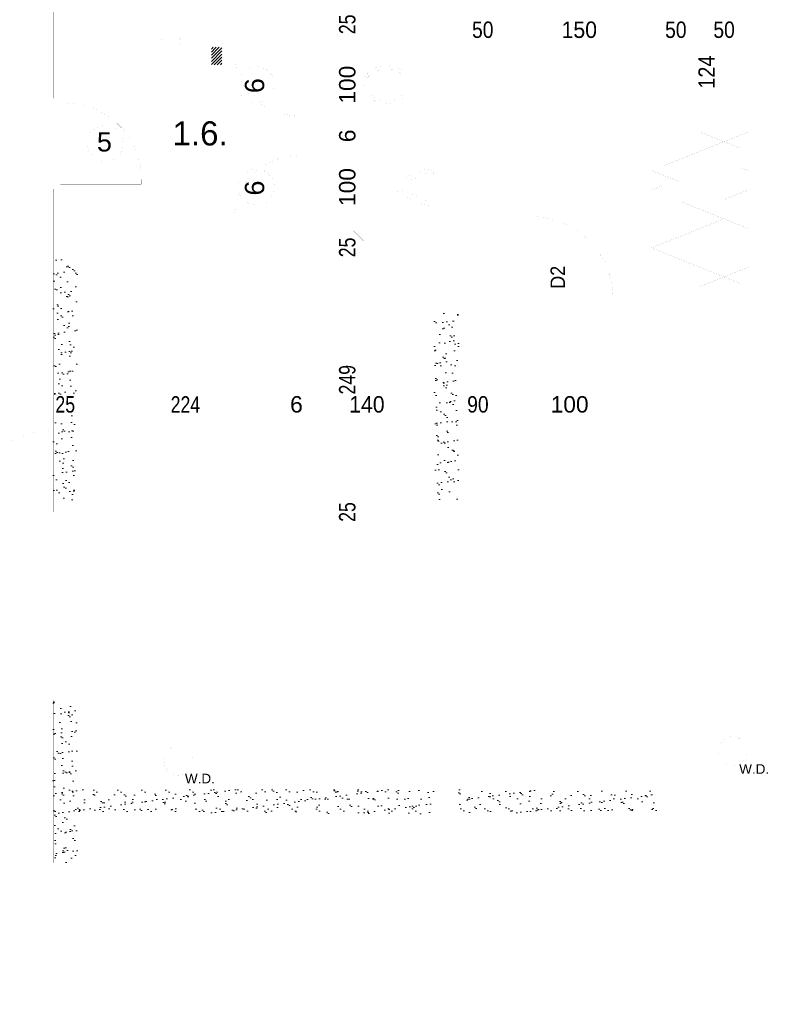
# Paper-space layout 'Layout1' of a CAD drawing. Header units: inches. Extents: x 7368 to 30263, y 5719 to 13940.
# Tile 6 of 44: x 8726 to 9505, y 11881 to 12900. Entities that reach past the tile are written whole.
import ezdxf
from ezdxf.enums import TextEntityAlignment as Align

# ---------------------------------------------------------------- set-up
doc = ezdxf.new("R2010")
doc.units = ezdxf.units.IN
doc.header["$LTSCALE"] = 2
doc.header["$MEASUREMENT"] = 0
for name, pattern in [('ACAD_ISO04W100', [30, 24, -3, 0, -3]), ('ACAD_ISO07W100', [3, 0, -3]), ('DASHEDX2', [1.5, 1, -0.5]), ('HIDDEN', [9.525, 6.35, -3.175]), ('OS', [60, 30, -15, 0, -15]), ('PRZERYW', [60, 30, -30])]:
    doc.linetypes.add(name, pattern=pattern)
doc.layers.get('DEFPOINTS').update_dxf_attribs({"linetype": 'CONTINUOUS', "lineweight": 15})
for name, color, linetype, lineweight in [('A CIENKA', 7, 'CONTINUOUS', 13), ('A KRESKOWANIA', 7, 'CONTINUOUS', 5), ('A MURY ISTN', 7, 'CONTINUOUS', 15), ('A OSIE', 7, 'ACAD_ISO04W100', 13), ('A PRZERYWANIA', 7, 'HIDDEN', 15), ('A WYMIARY', 7, 'CONTINUOUS', 9), ('ECIANA_PROJEKT', 7, 'CONTINUOUS', 15), ('WYBURZENIA', 7, 'CONTINUOUS', 9)]:
    doc.layers.add(name, color=color, linetype=linetype, lineweight=lineweight)
doc.styles.get("Standard").update_dxf_attribs({"font": 'arial.ttf'})
pattern_1 = [(37.5, (117, 107), (-0.503947, 15.41459), [0, -12.16, 0, -13.6, 0, -13]), (7.5, (117, 107), (14.158214, 22.577169), [0, -6.56, 0, -10.96, 0, -4.2]), (-32.5, (110.042, 100.042), (24.913135, 0.045272), [0, -4, 0, -14.4, 0, -18.8]), (-42.5, (110.042, 100.042), (24.049013, 7.021405), [0, -2, 0, -9.44, 0, -10.8])]

psp = doc.layouts.get("Layout1")

# ---------------------------------------------------------------- hatches: boundary and pattern name
at = {"layer": 'A KRESKOWANIA', "linetype": 'Continuous'}
h = psp.add_hatch(dxfattribs=at)
h.set_pattern_fill('ANSI31_S0_2', color=254, scale=18, style=0)
h.set_pattern_definition([(-315, (-7000.639, 4877.3868), (-1.59099026, 1.59099026), [])])
h.paths.add_polyline_path([(8935.3, 12871.7), (8924.5, 12871.7), (8924.5, 12853.7), (8935.3, 12853.7)], flags=0)
h = psp.add_hatch(dxfattribs=at)
h.set_pattern_fill('AR-SAND_S0_1', color=254, scale=8, style=0)
h.set_pattern_definition(pattern_1)
h.paths.add_polyline_path([(8785.6, 12652), (8760.6, 12652), (8760.6, 12403), (8770.6, 12403), (8785.6, 12403)], flags=0)
h = psp.add_hatch(dxfattribs=at)
h.set_pattern_fill('AR-SAND_S0_1', color=254, scale=8, style=0)
h.set_pattern_definition(pattern_1)
h.paths.add_polyline_path([(9180.6, 12599), (9155.6, 12599), (9155.6, 12403), (9180.6, 12403)], flags=0)
h = psp.add_hatch(dxfattribs=at)
h.set_pattern_fill('AR-SAND_S0_1', color=254, scale=8, style=0)
h.set_pattern_definition(pattern_1)
h.paths.add_polyline_path([(9155.6, 12103), (8785.6, 12103), (8785.6, 12195.5), (8760.6, 12195.5), (8760.6, 12027.1), (8785.6, 12027.1), (8785.6, 12078), (9155.6, 12078)], flags=0)
h = psp.add_hatch(dxfattribs=at)
h.set_pattern_fill('AR-SAND_S0_1', color=254, scale=8, style=0)
h.set_pattern_definition(pattern_1)
h.paths.add_polyline_path([(9387.6, 12103), (9180.6, 12103), (9180.6, 12078), (9387.6, 12078)], flags=0)

# ---------------------------------------------------------------- linework, layer by layer
at = {"layer": 'A CIENKA', "color": 7, "linetype": 'Continuous', "const_width": 0.018}
for points in [[(8935.3, 12871.7), (8924.5, 12871.7)], [(8924.5, 12871.7), (8924.5, 12853.7)], [(8935.3, 12853.7), (8935.3, 12871.7)], [(9007.6, 12870), (9007.6, 12865)], [(9017.6, 12870), (9007.6, 12870)], [(9017.6, 12865), (9017.6, 12870)], [(8948.7, 12865), (8948.7, 12860)], [(9012.6, 12865), (8948.7, 12865)], [(8948.7, 12860), (9012.6, 12860)], [(9007.6, 12865), (9017.6, 12865)], [(9012.6, 12860), (9012.6, 12865)], [(8924.5, 12853.7), (8935.3, 12853.7)], [(8778.1, 12819), (8768.1, 12819)], [(8768.1, 12819), (8768.1, 12814)], [(8778.1, 12814), (8778.1, 12819)], [(8768.1, 12814), (8778.1, 12814)], [(8864, 12806.9), (8966.5, 12806.9)], [(8864, 12753), (8864, 12806.9)], [(8966.5, 12806.9), (8966.5, 12753)], [(9007.6, 12801), (9007.6, 12796)], [(9017.6, 12801), (9007.6, 12801)], [(9007.6, 12796), (9017.6, 12796)], [(9017.6, 12796), (9017.6, 12801)], [(9380.6, 12744), (9380.6, 12784)], [(9380.6, 12784), (9430.6, 12784)], [(9430.6, 12784), (9430.6, 12744)], [(9430.6, 12744), (9430.6, 12784)], [(9430.6, 12784), (9480.6, 12784)], [(9480.6, 12784), (9480.6, 12744)], [(9007.6, 12759), (9007.6, 12764)], [(9007.6, 12764), (9017.6, 12764)], [(9017.6, 12759), (9007.6, 12759)], [(9017.6, 12764), (9017.6, 12759)], [(8966.5, 12753), (8864, 12753)], [(9144.4, 12745.1), (9120.3, 12734.2)], [(8852.1, 12735), (8773.1, 12735)], [(8773.1, 12735), (8773.1, 12730)], [(8852.1, 12730), (8852.1, 12735)], [(9146.2, 12741), (9122.1, 12730.1)], [(9151.1, 12716.1), (9151.1, 12737.9)], [(9155.6, 12716.1), (9155.6, 12737.9)], [(9380.6, 12704), (9380.6, 12744)], [(9380.6, 12744), (9430.6, 12744)], [(9430.6, 12744), (9380.6, 12744)], [(9430.6, 12744), (9430.6, 12704)], [(9430.6, 12704), (9430.6, 12744)], [(9430.6, 12744), (9480.6, 12744)], [(9480.6, 12744), (9430.6, 12744)], [(9480.6, 12744), (9480.6, 12704)], [(8778.1, 12730), (8768.1, 12730)], [(8768.1, 12730), (8768.1, 12725)], [(8768.1, 12725), (8778.1, 12725)], [(8773.1, 12730), (8852.1, 12730)], [(8778.1, 12725), (8778.1, 12730)], [(9151.1, 12727), (9141.7, 12727)], [(9144.1, 12723.6), (9144.1, 12730.3)], [(9144.4, 12708.8), (9120.3, 12719.7)], [(9146.2, 12712.9), (9122.1, 12723.8)], [(9430.6, 12704), (9380.6, 12704)], [(9380.6, 12664), (9380.6, 12704)], [(9380.6, 12704), (9430.6, 12704)], [(9430.6, 12704), (9430.6, 12664)], [(9480.6, 12704), (9430.6, 12704)], [(9430.6, 12664), (9430.6, 12704)], [(9430.6, 12704), (9480.6, 12704)], [(9480.6, 12704), (9480.6, 12664)], [(8948.7, 12695), (8948.7, 12700)], [(8948.7, 12700), (9012.6, 12700)], [(9012.6, 12695), (8948.7, 12695)], [(9007.6, 12690), (9007.6, 12695)], [(9007.6, 12695), (9017.6, 12695)], [(9012.6, 12700), (9012.6, 12695)], [(9017.6, 12695), (9017.6, 12690)], [(9250.6, 12611.5), (9250.6, 12696.5)], [(9250.6, 12696.5), (9255.6, 12696.5)], [(9255.6, 12696.5), (9255.6, 12611.5)], [(9017.6, 12690), (9007.6, 12690)], [(9430.6, 12664), (9380.6, 12664)], [(9380.6, 12624), (9380.6, 12664)], [(9380.6, 12664), (9430.6, 12664)], [(9430.6, 12664), (9430.6, 12624)], [(9480.6, 12664), (9430.6, 12664)], [(9430.6, 12624), (9430.6, 12664)], [(9430.6, 12664), (9480.6, 12664)], [(9480.6, 12664), (9480.6, 12624)], [(9295.6, 12652.7), (9295.6, 12614.9)], [(9430.6, 12624), (9380.6, 12624)], [(9480.6, 12624), (9430.6, 12624)], [(9245.6, 12616.5), (9245.6, 12606.5)], [(9250.6, 12616.5), (9245.6, 12616.5)], [(9250.6, 12606.5), (9250.6, 12616.5)], [(9340.6, 12606.5), (9340.6, 12616.5)], [(9340.6, 12616.5), (9345.6, 12616.5)], [(9345.6, 12616.5), (9345.6, 12606.5)], [(9245.6, 12606.5), (9250.6, 12606.5)], [(9255.6, 12611.5), (9250.6, 12611.5)], [(9345.6, 12606.5), (9340.6, 12606.5)], [(8765.6, 12475.5), (8760.6, 12475.5)], [(8760.6, 12475.5), (8760.6, 12390.5)], [(8765.6, 12390.5), (8765.6, 12475.5)], [(8760.6, 12390.5), (8765.6, 12390.5)], [(8770.6, 12395.5), (8765.6, 12395.5)], [(8765.6, 12395.5), (8765.6, 12385.5)], [(8770.6, 12385.5), (8770.6, 12395.5)], [(8765.6, 12385.5), (8770.6, 12385.5)]]:
    psp.add_lwpolyline(points, dxfattribs=at)
at = {"layer": 'A CIENKA', "color": 7, "linetype": 'DASHEDX2', "const_width": 0.018}
for points in [[(9430.6, 12764), (9380.6, 12764)], [(9480.6, 12764), (9430.6, 12764)], [(9430.6, 12724), (9380.6, 12724)], [(9480.6, 12724), (9430.6, 12724)], [(9430.6, 12684), (9380.6, 12684)], [(9480.6, 12684), (9430.6, 12684)], [(9430.6, 12644), (9380.6, 12644)], [(9480.6, 12644), (9430.6, 12644)]]:
    psp.add_lwpolyline(points, dxfattribs=at)
at = {"layer": 'A CIENKA', "color": 7, "linetype": 'Continuous', "const_width": 0.018}
for points in [[(9155.6, 12737.9, 0.544243), (9144.4, 12745.1, 0.544243)], [(9121, 12734.5, 0.693926), (9121, 12719.4, 0.693926)], [(9151.1, 12737.9, 0.544243), (9146.2, 12741, 0.544243)], [(9122.5, 12730.3, 0.693926), (9122.5, 12723.6, 0.693926)], [(9144.4, 12708.8, 0.544243), (9155.6, 12716.1, 0.544243)], [(9146.2, 12712.9, 0.544243), (9151.1, 12716.1, 0.544243)], [(9340.6, 12611.5, 0.414214), (9255.6, 12696.5, 0.414214)], [(8760.6, 12475.5, 0.414214), (8675.6, 12390.5, 0.414214)]]:
    psp.add_lwpolyline(points, format="xyb", dxfattribs=at)
at = {"layer": 'A KRESKOWANIA', "color": 254, "linetype": 'Continuous', "const_width": 0.018}
for points in [[(8906.9, 12883), (8856.9, 12883)], [(8856.9, 12883), (8856.9, 12848)], [(8869.2, 12879.4), (8871.5, 12880.7)], [(8869.2, 12876.7), (8869.2, 12879.4)], [(8871.5, 12880.7), (8873.8, 12879.4)], [(8873.8, 12879.4), (8873.8, 12876.7)], [(8883.6, 12880), (8879.4, 12880)], [(8879.4, 12880), (8879.4, 12864.6)], [(8883.6, 12864.6), (8883.6, 12880)], [(8891.5, 12880.7), (8889.2, 12879.4)], [(8889.2, 12879.4), (8889.2, 12876.7)], [(8893.8, 12879.4), (8891.5, 12880.7)], [(8893.8, 12876.7), (8893.8, 12879.4)], [(8906.9, 12848), (8906.9, 12883)], [(8924.5, 12871.7), (8915.5, 12880.8)], [(8935.3, 12871.7), (8944.4, 12880.8)], [(8901.6, 12872.3), (8862.3, 12872.3)], [(8862.3, 12872.3), (8862.3, 12852.8)], [(8871.5, 12875.3), (8869.2, 12876.7)], [(8873.8, 12876.7), (8871.5, 12875.3)], [(8889.2, 12876.7), (8891.5, 12875.3)], [(8891.5, 12875.3), (8893.8, 12876.7)], [(8901.6, 12852.8), (8901.6, 12872.3)], [(8879.4, 12864.6), (8883.6, 12864.6)], [(9155.6, 12857), (9137.3, 12857)], [(9137.3, 12857), (9137.3, 12809)], [(9155.6, 12809), (9155.6, 12857)], [(8856.9, 12848), (8906.9, 12848)], [(8862.3, 12852.8), (8901.6, 12852.8)], [(8924.5, 12853.7), (8915.5, 12844.6)], [(8935.3, 12853.7), (8944.4, 12844.6)], [(9137.3, 12842.1), (9123.5, 12846.7)], [(9133.8, 12849), (9133.8, 12855.8)], [(9133.8, 12855.8), (9136.1, 12855.8)], [(9137.3, 12849), (9133.8, 12849)], [(9136.1, 12855.8), (9136.1, 12851.2)], [(9136.1, 12851.2), (9137.3, 12851.2)], [(9139.5, 12852.4), (9139.5, 12813.5)], [(9151, 12854.7), (9141.8, 12854.7)], [(9153.3, 12813.5), (9153.3, 12852.4)], [(9123.5, 12823.8), (9123.5, 12842.1)], [(9022.8, 12833), (8989.7, 12833)], [(9137.3, 12823.8), (9123.5, 12819.2)], [(9137.3, 12809), (9155.6, 12809)], [(9141.8, 12811.2), (9151, 12811.2)], [(9380.6, 12784), (9430.6, 12764)], [(9430.6, 12784), (9380.6, 12764)], [(9430.6, 12784), (9480.6, 12764)], [(9480.6, 12784), (9430.6, 12764)], [(8762.8, 12772), (8795.9, 12772)], [(9380.6, 12764), (9430.6, 12744)], [(9430.6, 12764), (9380.6, 12744)], [(9430.6, 12764), (9480.6, 12744)], [(9480.6, 12764), (9430.6, 12744)], [(9430.6, 12744), (9380.6, 12724)], [(9380.6, 12744), (9430.6, 12724)], [(9480.6, 12744), (9430.6, 12724)], [(9430.6, 12744), (9480.6, 12724)], [(9022.8, 12727), (8989.7, 12727)], [(9380.6, 12724), (9430.6, 12704)], [(9430.6, 12724), (9380.6, 12704)], [(9430.6, 12724), (9480.6, 12704)], [(9480.6, 12724), (9430.6, 12704)], [(9430.6, 12704), (9380.6, 12684)], [(9380.6, 12704), (9430.6, 12684)], [(9480.6, 12704), (9430.6, 12684)], [(9430.6, 12704), (9480.6, 12684)], [(9430.6, 12684), (9380.6, 12664)], [(9380.6, 12684), (9430.6, 12664)], [(9480.6, 12684), (9430.6, 12664)], [(9430.6, 12684), (9480.6, 12664)], [(9380.6, 12664), (9430.6, 12644)], [(9430.6, 12664), (9380.6, 12644)], [(9430.6, 12664), (9480.6, 12644)], [(9480.6, 12664), (9430.6, 12644)], [(9430.6, 12644), (9380.6, 12624)], [(9380.6, 12644), (9430.6, 12624)], [(9480.6, 12644), (9430.6, 12624)], [(9430.6, 12644), (9480.6, 12624)], [(9464.6, 12182.8), (9464.6, 12103)], [(8890.4, 12172.9), (8890.4, 12093.1)], [(8930.3, 12133), (8850.5, 12133)], [(9504.5, 12142.9), (9424.6, 12142.9)]]:
    psp.add_lwpolyline(points, dxfattribs=at)
for points in [[(8948.7, 12860, 0.391489), (9012.6, 12801, 0.391489)], [(9123.5, 12846.7, 0.501321), (9080.4, 12835.3, 0.501321)], [(9123.5, 12842.1, 0.480081), (9083.5, 12836.7, 0.480081)], [(9141.8, 12854.7, 0.5), (9139.5, 12852.4, 0.5)], [(9153.3, 12852.4, 0.5), (9151, 12854.7, 0.5)], [(9083.5, 12836.7, 0.215004), (9083.5, 12829.2, 0.215004)], [(9080.4, 12835.3, 0.132891), (9080.4, 12830.6, 0.132891)], [(9080.4, 12830.6, 0.501321), (9123.5, 12819.2, 0.501321)], [(9083.5, 12829.2, 0.480081), (9123.5, 12823.8, 0.480081)], [(8852.1, 12735, 0.414214), (8773.1, 12814, 0.414214)], [(9139.5, 12813.5, 0.5), (9141.8, 12811.2, 0.5)], [(9151, 12811.2, 0.5), (9153.3, 12813.5, 0.5)], [(9012.6, 12759, 0.391489), (8948.7, 12700, 0.391489)]]:
    psp.add_lwpolyline(points, format="xyb", dxfattribs=at)
at = {"layer": 'A KRESKOWANIA', "color": 254, "linetype": 'DASHEDX2', "const_width": 0.018}
for points in [[(9479.6, 12142.9, 1), (9449.6, 12142.9, 1)], [(8905.4, 12133, 1), (8875.4, 12133, 1)]]:
    psp.add_lwpolyline(points, format="xyb", close=True, dxfattribs=at)
at = {"layer": 'A MURY ISTN', "color": 4, "linetype": 'Continuous', "const_width": 0.018}
for points in [[(9180.6, 12624), (9180.6, 13263)], [(8760.6, 12819), (8760.6, 12920)], [(8785.6, 12883), (9009.6, 12883)], [(8785.6, 12819), (8785.6, 12883)], [(9009.6, 12870), (9009.6, 12883)], [(9015.6, 12870), (9015.6, 12883)], [(9015.6, 12883), (9155.6, 12883)], [(9155.6, 12783), (9155.6, 12883)], [(9015.6, 12870), (9009.6, 12870)], [(8760.6, 12819), (8785.6, 12819)], [(9009.6, 12764), (9009.6, 12796)], [(9015.6, 12796), (9009.6, 12796)], [(9015.6, 12783), (9015.6, 12796)], [(9015.6, 12783), (9155.6, 12783)], [(9015.6, 12764), (9015.6, 12777)], [(9015.6, 12777), (9155.6, 12777)], [(9155.6, 12677), (9155.6, 12777)], [(9015.6, 12764), (9009.6, 12764)], [(8760.6, 12652), (8760.6, 12725)], [(8760.6, 12725), (8785.6, 12725)], [(8785.6, 12677), (8785.6, 12725)], [(9015.6, 12690), (9009.6, 12690)], [(9009.6, 12677), (9009.6, 12690)], [(9015.6, 12677), (9015.6, 12690)], [(8785.6, 12677), (9009.6, 12677)], [(9015.6, 12677), (9155.6, 12677)], [(8760.6, 12652), (9155.6, 12652)], [(9155.6, 12599), (9155.6, 12652)], [(9180.6, 12599), (9155.6, 12599)], [(9155.6, 12103), (9155.6, 12378)], [(9180.6, 12103), (9180.6, 12378)], [(9155.6, 12027), (9155.6, 12103)], [(9180.6, 12027), (9180.6, 12103)], [(9155.6, 12027), (9180.6, 12027)]]:
    psp.add_lwpolyline(points, dxfattribs=at)
at = {"layer": 'A OSIE', "color": 1, "linetype": 'OS', "const_width": 0.018}
for points in [[(9165.6, 10193), (9165.6, 13393)], [(7865.6, 12693), (13525.6, 12693)], [(7865.6, 12093), (13525.6, 12093)], [(7865.6, 12093), (13525.6, 12093)]]:
    psp.add_lwpolyline(points, dxfattribs=at)
at = {"layer": 'A PRZERYWANIA', "color": 3, "linetype": 'PRZERYW', "const_width": 0.018}
for points in [[(9150.6, 10323), (9150.6, 13263)], [(9180.6, 10323), (9180.6, 13263)]]:
    psp.add_lwpolyline(points, dxfattribs=at)
at = {"layer": 'A WYMIARY', "color": 80, "linetype": 'Continuous', "const_width": 0.018}
for points in [[(9076.4, 12883), (9076.4, 12908)], [(9448.5, 12902), (9448.5, 12790)], [(9076.4, 12883), (9070.4, 12889)], [(9076.4, 12883), (9070.4, 12889)], [(9076.4, 12883), (9076.4, 12889)], [(9076.4, 12883), (9076.4, 12889)], [(9076.4, 12883), (9070.4, 12883)], [(9076.4, 12883), (9070.4, 12883)], [(9076.4, 12883), (9076.4, 12877)], [(9076.4, 12883), (9082.4, 12883)], [(9076.4, 12883), (9082.4, 12877)], [(9076.4, 12883), (9076.4, 12877)], [(9076.4, 12883), (9082.4, 12883)], [(9076.4, 12883), (9082.4, 12877)], [(9180.6, 12878.7), (9174.6, 12878.7)], [(9180.6, 12878.7), (9174.6, 12872.7)], [(9180.6, 12878.7), (9180.6, 12884.7)], [(9180.6, 12878.7), (9186.6, 12884.7)], [(9180.6, 12878.7), (9186.6, 12878.7)], [(9180.6, 12878.7), (9180.6, 12872.7)], [(9186.6, 12878.7), (9224.6, 12878.7)], [(9230.6, 12878.7), (9224.6, 12878.7)], [(9230.6, 12878.7), (9224.6, 12872.7)], [(9230.6, 12878.7), (9224.6, 12878.7)], [(9230.6, 12878.7), (9224.6, 12872.7)], [(9230.6, 12878.7), (9230.6, 12884.7)], [(9230.6, 12878.7), (9236.6, 12884.7)], [(9230.6, 12878.7), (9230.6, 12884.7)], [(9230.6, 12878.7), (9236.6, 12884.7)], [(9230.6, 12878.7), (9236.6, 12878.7)], [(9230.6, 12878.7), (9230.6, 12872.7)], [(9230.6, 12878.7), (9236.6, 12878.7)], [(9230.6, 12878.7), (9230.6, 12872.7)], [(9236.6, 12878.7), (9374.6, 12878.7)], [(9380.6, 12878.7), (9374.6, 12878.7)], [(9380.6, 12878.7), (9374.6, 12872.7)], [(9380.6, 12878.7), (9374.6, 12878.7)], [(9380.6, 12878.7), (9374.6, 12872.7)], [(9380.6, 12878.7), (9380.6, 12884.7)], [(9380.6, 12878.7), (9386.6, 12884.7)], [(9380.6, 12878.7), (9380.6, 12884.7)], [(9380.6, 12878.7), (9386.6, 12884.7)], [(9380.6, 12878.7), (9386.6, 12878.7)], [(9380.6, 12878.7), (9380.6, 12872.7)], [(9380.6, 12878.7), (9386.6, 12878.7)], [(9380.6, 12878.7), (9380.6, 12872.7)], [(9386.6, 12878.7), (9424.6, 12878.7)], [(9430.6, 12878.7), (9424.6, 12878.7)], [(9430.6, 12878.7), (9424.6, 12872.7)], [(9430.6, 12878.7), (9424.6, 12878.7)], [(9430.6, 12878.7), (9424.6, 12872.7)], [(9430.6, 12878.7), (9430.6, 12884.7)], [(9430.6, 12878.7), (9436.6, 12884.7)], [(9430.6, 12878.7), (9430.6, 12884.7)], [(9430.6, 12878.7), (9436.6, 12884.7)], [(9430.6, 12878.7), (9436.6, 12878.7)], [(9430.6, 12878.7), (9430.6, 12872.7)], [(9430.6, 12878.7), (9436.6, 12878.7)], [(9430.6, 12878.7), (9430.6, 12872.7)], [(9436.6, 12878.7), (9474.6, 12878.7)], [(9480.6, 12878.7), (9474.6, 12878.7)], [(9480.6, 12878.7), (9474.6, 12872.7)], [(9480.6, 12878.7), (9474.6, 12878.7)], [(9480.6, 12878.7), (9474.6, 12872.7)], [(9480.6, 12878.7), (9480.6, 12884.7)], [(9480.6, 12878.7), (9486.6, 12884.7)], [(9480.6, 12878.7), (9480.6, 12884.7)], [(9480.6, 12878.7), (9486.6, 12884.7)], [(9480.6, 12878.7), (9486.6, 12878.7)], [(9480.6, 12878.7), (9480.6, 12872.7)], [(9480.6, 12878.7), (9486.6, 12878.7)], [(9480.6, 12878.7), (9480.6, 12872.7)], [(9486.6, 12878.7), (9624.6, 12878.7)], [(9076.4, 12789), (9076.4, 12877)], [(9076.4, 12877), (9076.4, 12871)], [(9076.4, 12783), (9070.4, 12789)], [(9076.4, 12783), (9070.4, 12789)], [(9076.4, 12789), (9076.4, 12795)], [(9076.4, 12783), (9076.4, 12789)], [(9076.4, 12783), (9076.4, 12789)], [(9448.5, 12784), (9442.5, 12790)], [(9448.5, 12784), (9448.5, 12790)], [(9076.4, 12777), (9070.4, 12783)], [(9076.4, 12777), (9070.4, 12783)], [(9076.4, 12783), (9070.4, 12783)], [(9076.4, 12783), (9070.4, 12783)], [(9076.4, 12777), (9070.4, 12777)], [(9076.4, 12777), (9070.4, 12777)], [(9076.4, 12777), (9076.4, 12783)], [(9076.4, 12777), (9076.4, 12783)], [(9076.4, 12777), (9076.4, 12783)], [(9076.4, 12783), (9076.4, 12777)], [(9076.4, 12783), (9082.4, 12783)], [(9076.4, 12783), (9082.4, 12777)], [(9076.4, 12783), (9076.4, 12777)], [(9076.4, 12783), (9082.4, 12783)], [(9076.4, 12783), (9082.4, 12777)], [(9076.4, 12777), (9076.4, 12771)], [(9076.4, 12777), (9082.4, 12777)], [(9076.4, 12777), (9082.4, 12771)], [(9076.4, 12777), (9076.4, 12771)], [(9076.4, 12777), (9082.4, 12777)], [(9076.4, 12777), (9082.4, 12771)], [(9448.5, 12784), (9442.5, 12784)], [(9448.5, 12784), (9448.5, 12778)], [(9448.5, 12784), (9454.5, 12784)], [(9448.5, 12784), (9454.5, 12778)], [(9076.4, 12683), (9076.4, 12771)], [(9076.4, 12771), (9076.4, 12765)], [(9076.4, 12683), (9076.4, 12689)], [(9076.4, 12677), (9070.4, 12683)], [(9076.4, 12677), (9070.4, 12683)], [(9076.4, 12677), (9070.4, 12677)], [(9076.4, 12677), (9070.4, 12677)], [(9076.4, 12677), (9076.4, 12683)], [(9076.4, 12677), (9076.4, 12683)], [(9076.4, 12652), (9076.4, 12677)], [(9076.4, 12677), (9076.4, 12671)], [(9076.4, 12677), (9082.4, 12677)], [(9076.4, 12677), (9082.4, 12671)], [(9076.4, 12677), (9076.4, 12671)], [(9076.4, 12677), (9082.4, 12677)], [(9076.4, 12677), (9082.4, 12671)], [(9076.4, 12652), (9070.4, 12658)], [(9076.4, 12652), (9070.4, 12658)], [(9076.4, 12652), (9076.4, 12658)], [(9076.4, 12652), (9076.4, 12658)], [(9076.4, 12652), (9070.4, 12652)], [(9076.4, 12652), (9070.4, 12652)], [(9076.4, 12652), (9076.4, 12646)], [(9076.4, 12652), (9082.4, 12652)], [(9076.4, 12652), (9082.4, 12646)], [(9076.4, 12652), (9076.4, 12646)], [(9076.4, 12652), (9082.4, 12652)], [(9076.4, 12652), (9082.4, 12646)], [(9076.4, 12646), (9076.4, 12640)], [(9076.4, 12646), (9076.4, 12409)], [(8586.6, 12490.9), (8754.6, 12490.9)], [(8754.6, 12490.9), (8748.6, 12490.9)], [(8760.6, 12490.9), (8754.6, 12490.9)], [(8760.6, 12490.9), (8754.6, 12484.9)], [(8760.6, 12490.9), (8754.6, 12490.9)], [(8760.6, 12490.9), (8754.6, 12484.9)], [(8760.6, 12490.9), (8760.6, 12496.9)], [(8760.6, 12490.9), (8766.6, 12496.9)], [(8760.6, 12490.9), (8760.6, 12496.9)], [(8760.6, 12490.9), (8766.6, 12496.9)], [(8760.6, 12490.9), (8766.6, 12490.9)], [(8760.6, 12490.9), (8760.6, 12484.9)], [(8760.6, 12490.9), (8785.6, 12490.9)], [(8760.6, 12490.9), (8766.6, 12490.9)], [(8760.6, 12490.9), (8760.6, 12484.9)], [(8785.6, 12490.9), (8779.6, 12490.9)], [(8785.6, 12490.9), (8779.6, 12484.9)], [(8785.6, 12490.9), (8779.6, 12490.9)], [(8785.6, 12490.9), (8779.6, 12484.9)], [(8785.6, 12490.9), (8785.6, 12496.9)], [(8785.6, 12490.9), (8791.6, 12496.9)], [(8785.6, 12490.9), (8785.6, 12496.9)], [(8785.6, 12490.9), (8791.6, 12496.9)], [(8785.6, 12490.9), (8791.6, 12490.9)], [(8785.6, 12490.9), (8785.6, 12484.9)], [(8785.6, 12490.9), (8791.6, 12490.9)], [(8785.6, 12490.9), (8785.6, 12484.9)], [(8791.6, 12490.9), (8797.6, 12490.9)], [(8791.6, 12490.9), (9003.6, 12490.9)], [(9003.6, 12490.9), (8997.6, 12490.9)], [(9009.6, 12490.9), (9003.6, 12490.9)], [(9009.6, 12490.9), (9003.6, 12484.9)], [(9009.6, 12490.9), (9003.6, 12490.9)], [(9009.6, 12490.9), (9003.6, 12484.9)], [(9009.6, 12490.9), (9009.6, 12496.9)], [(9009.6, 12490.9), (9015.6, 12496.9)], [(9009.6, 12490.9), (9009.6, 12496.9)], [(9009.6, 12490.9), (9015.6, 12496.9)], [(9009.6, 12490.9), (9015.6, 12490.9)], [(9009.6, 12490.9), (9009.6, 12484.9)], [(9009.6, 12490.9), (9015.6, 12490.9)], [(9009.6, 12490.9), (9015.6, 12490.9)], [(9009.6, 12490.9), (9009.6, 12484.9)], [(9015.6, 12490.9), (9009.6, 12490.9)], [(9015.6, 12490.9), (9009.6, 12484.9)], [(9015.6, 12490.9), (9009.6, 12490.9)], [(9015.6, 12490.9), (9009.6, 12484.9)], [(9015.6, 12490.9), (9015.6, 12496.9)], [(9015.6, 12490.9), (9021.6, 12496.9)], [(9015.6, 12490.9), (9015.6, 12496.9)], [(9015.6, 12490.9), (9021.6, 12496.9)], [(9015.6, 12490.9), (9021.6, 12490.9)], [(9015.6, 12490.9), (9015.6, 12484.9)], [(9015.6, 12490.9), (9021.6, 12490.9)], [(9015.6, 12490.9), (9015.6, 12484.9)], [(9021.6, 12490.9), (9027.6, 12490.9)], [(9021.6, 12490.9), (9149.6, 12490.9)], [(9155.6, 12490.9), (9149.6, 12490.9)], [(9155.6, 12490.9), (9149.6, 12484.9)], [(9155.6, 12490.9), (9149.6, 12490.9)], [(9155.6, 12490.9), (9149.6, 12484.9)], [(9155.6, 12490.9), (9155.6, 12496.9)], [(9155.6, 12490.9), (9161.6, 12496.9)], [(9155.6, 12490.9), (9155.6, 12496.9)], [(9155.6, 12490.9), (9161.6, 12496.9)], [(9155.6, 12490.9), (9161.6, 12490.9)], [(9155.6, 12490.9), (9155.6, 12484.9)], [(9155.6, 12490.9), (9161.6, 12490.9)], [(9155.6, 12490.9), (9155.6, 12484.9)], [(9161.6, 12490.9), (9239.6, 12490.9)], [(9245.6, 12490.9), (9239.6, 12490.9)], [(9245.6, 12490.9), (9239.6, 12484.9)], [(9245.6, 12490.9), (9239.6, 12490.9)], [(9245.6, 12490.9), (9239.6, 12484.9)], [(9245.6, 12490.9), (9245.6, 12496.9)], [(9245.6, 12490.9), (9251.6, 12496.9)], [(9245.6, 12490.9), (9245.6, 12496.9)], [(9245.6, 12490.9), (9251.6, 12496.9)], [(9245.6, 12490.9), (9251.6, 12490.9)], [(9245.6, 12490.9), (9245.6, 12484.9)], [(9245.6, 12490.9), (9251.6, 12490.9)], [(9245.6, 12490.9), (9245.6, 12484.9)], [(9251.6, 12490.9), (9339.6, 12490.9)], [(9345.6, 12490.9), (9339.6, 12490.9)], [(9345.6, 12490.9), (9339.6, 12484.9)], [(9345.6, 12490.9), (9345.6, 12496.9)], [(9345.6, 12490.9), (9351.6, 12496.9)], [(9345.6, 12490.9), (9351.6, 12490.9)], [(9345.6, 12490.9), (9345.6, 12484.9)], [(9076.4, 12403), (9070.4, 12409)], [(9076.4, 12403), (9070.4, 12409)], [(9076.4, 12409), (9076.4, 12415)], [(9076.4, 12403), (9076.4, 12409)], [(9076.4, 12403), (9076.4, 12409)], [(9076.4, 12403), (9070.4, 12403)], [(9076.4, 12403), (9070.4, 12403)], [(9076.4, 12403), (9076.4, 12397)], [(9076.4, 12403), (9082.4, 12403)], [(9076.4, 12403), (9082.4, 12397)], [(9076.4, 12403), (9076.4, 12378)], [(9076.4, 12403), (9076.4, 12397)], [(9076.4, 12403), (9082.4, 12403)], [(9076.4, 12403), (9082.4, 12397)], [(9076.4, 12378), (9070.4, 12384)], [(9076.4, 12378), (9070.4, 12378)], [(9076.4, 12378), (9076.4, 12384)], [(9076.4, 12378), (9076.4, 12372)], [(9076.4, 12378), (9082.4, 12378)], [(9076.4, 12378), (9082.4, 12372)], [(9076.4, 12372), (9076.4, 12366)]]:
    psp.add_lwpolyline(points, dxfattribs=at)
at = {"layer": 'DEFPOINTS', "color": 7, "linetype": 'Continuous', "const_width": 0.018}
for points in [[(8989.7, 12833, 1), (8952.3, 12833, 1)], [(8833.3, 12772, 1), (8795.9, 12772, 1)], [(8989.7, 12727, 1), (8952.3, 12727, 1)]]:
    psp.add_lwpolyline(points, format="xyb", close=True, dxfattribs=at)
at = {"layer": 'ECIANA_PROJEKT', "color": 141, "linetype": 'Continuous', "const_width": 0.018}
for points in [[(8870, 12800.9), (8960.5, 12800.9)], [(8870, 12759), (8870, 12800.9)], [(8960.5, 12800.9), (8960.5, 12759)], [(8960.5, 12759), (8870, 12759)], [(9245.6, 12624), (9180.6, 12624)], [(9180.6, 12624), (9180.6, 12599)], [(9245.6, 12624), (9245.6, 12599)], [(9345.6, 12624), (9345.6, 12599)], [(10090.5, 12624), (9345.6, 12624)], [(9180.6, 12599), (9245.6, 12599)], [(9345.6, 12599), (11040.6, 12599)], [(9380.6, 12403), (8770.6, 12403)], [(8770.6, 12403), (8770.6, 12378)], [(9380.6, 12378), (9380.6, 12403)], [(8770.6, 12378), (9380.6, 12378)], [(9180.6, 12027), (9155.6, 12027)], [(9155.6, 12027), (9155.6, 11873)], [(9180.6, 11873), (9180.6, 12027)]]:
    psp.add_lwpolyline(points, dxfattribs=at)
at = {"layer": 'WYBURZENIA', "color": 6, "linetype": 'ACAD_ISO07W100', "const_width": 0.018}
for points in [[(8760.6, 12403), (8760.6, 12652)], [(8785.6, 12403), (8785.6, 12652)], [(9155.6, 12603), (9155.6, 12403)], [(9180.6, 12603), (9180.6, 12403)], [(8770.6, 12403), (8760.6, 12403)], [(8760.6, 12027.1), (8760.6, 12195.5)], [(8760.6, 12195.5), (8785.6, 12195.5)], [(8785.6, 12103), (8785.6, 12195.5)], [(8785.6, 12103), (9155.6, 12103)], [(9180.6, 12103), (9387.6, 12103)], [(9387.6, 12078), (9387.6, 12103)], [(8785.6, 12078), (9155.6, 12078)], [(8785.6, 12027.1), (8785.6, 12078)], [(9180.6, 12078), (9387.6, 12078)], [(8760.6, 12027.1), (8785.6, 12027.1)]]:
    psp.add_lwpolyline(points, dxfattribs=at)

# ---------------------------------------------------------------- texts
at = {"layer": 'A CIENKA', "color": 7, "width": 0.885714}
psp.add_text('D2', height=15, rotation=90, dxfattribs=at).set_placement((9290.8, 12621.7))
at = {"layer": 'A CIENKA', "color": 7}
for p in [(9471.3, 12119.4), (8897.1, 12109.5)]:
    psp.add_text('W.D.', height=10, dxfattribs=at).set_placement(p)
at = {"layer": 'A WYMIARY', "color": 80}
for s, width, p in [('25', 0.771429, (9065.2, 12895.5)), ('124', 0.867857, (9437.5, 12846)), ('100', 0.991837, (9065.2, 12833)), ('100', 0.991837, (9065.2, 12727)), ('25', 0.771429, (9065.2, 12664.5)), ('249', 0.771429, (9065.2, 12527.5)), ('25', 0.771429, (9065.2, 12390.5))]:
    psp.add_text(s, height=17, rotation=90, dxfattribs=dict(at, width=width)).set_placement(p, align=Align.MIDDLE_CENTER)
for s, width, p in [('50', 0.841559, (9205.6, 12889.9)), ('150', 0.925715, (9305.6, 12889.9)), ('50', 0.841559, (9405.6, 12889.9)), ('50', 0.841559, (9455.6, 12889.9)), ('25', 0.771429, (8773.1, 12502)), ('224', 0.771429, (8897.6, 12501.9)), ('140', 0.925715, (9085.6, 12502)), ('90', 0.841559, (9200.6, 12502)), ('100', 0.991837, (9295.6, 12502))]:
    psp.add_text(s, height=17, dxfattribs=dict(at, width=width)).set_placement(p, align=Align.MIDDLE_CENTER)
psp.add_text('6', height=17, rotation=90, dxfattribs=at).set_placement((9065.2, 12780), align=Align.MIDDLE_CENTER)
psp.add_text('6', height=17, dxfattribs=at).set_placement((9012.6, 12502), align=Align.MIDDLE_CENTER)
at = {"layer": 'DEFPOINTS', "color": 7}
for p in [(8979.2, 12824.2), (8979.2, 12718.2)]:
    psp.add_text('6', height=20, rotation=90, dxfattribs=at).set_placement(p)
psp.add_text('5', height=20, dxfattribs=at).set_placement((8805.9, 12763.8))
at = {"layer": 'ECIANA_PROJEKT', "color": 141, "width": 0.979592}
psp.add_text('1.6.', height=25, dxfattribs=at).set_placement((8884.3, 12770.1))

doc.saveas('drawing.dxf')
